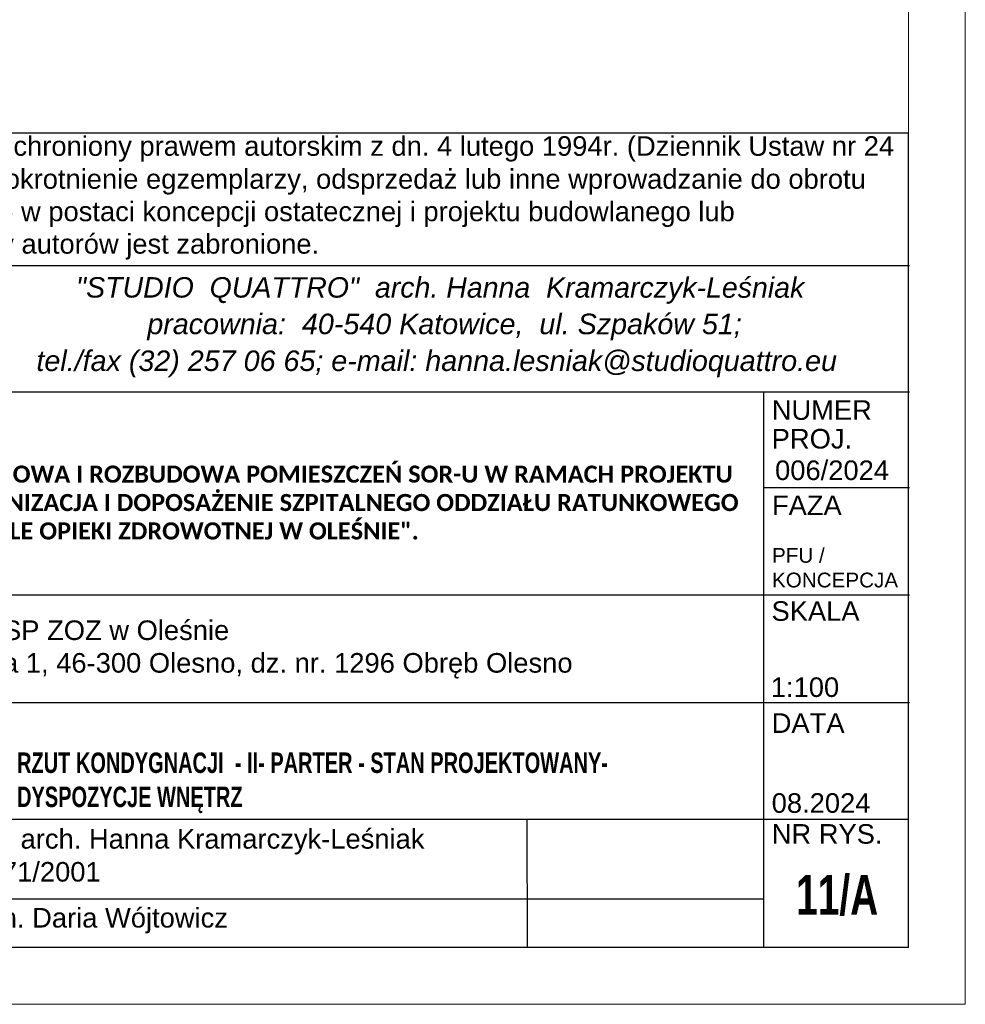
# Model space of a CAD drawing. Header units: millimetres. Extents: x -9409 to -3369, y -15007 to -6597.
# Tile 60 of 132: x -4201 to -3369, y -15007 to -14141. Entities that reach past the tile are written whole.
import ezdxf

# ---------------------------------------------------------------- set-up
doc = ezdxf.new("R2010")
doc.units = ezdxf.units.MM
doc.layers.add('PDF_A-TABELKA', color=7, linetype='Continuous')
doc.layers.add('PDF_Text', color=7, linetype='Continuous')
doc.layers.add('SQ_Opisy', color=7, linetype='Continuous', lineweight=18)
doc.layers.add('SQ_TAB TEKST', color=8, linetype='Continuous', lineweight=0)
doc.styles.add('PDF Arial-BoldMT', font='arial.ttf')
doc.styles.add('PDF ArialMT', font='arial.ttf')
doc.styles.add('PDF ComicSansMS Italic', font='ariali.ttf')
doc.styles.add('ROMANS', font='romans', dxfattribs={"width": 0.7, "height": 10})

# ---------------------------------------------------------------- blocks, each defined once
blk = doc.blocks.new('tabelka')
at = {"layer": 'PDF_A-TABELKA', "lineweight": 25}
for points in [[(26628.5, -28113.82), (26628.5, -27397.28), (25541.98, -27397.28), (25541.98, -28113.82)], [(26629.35, -27514.08), (25542.83, -27514.08)], [(26501.05, -28113.82), (26501.05, -27624.9)], [(26629.35, -27625.33), (25744.02, -27625.33)], [(26629.35, -27709.3), (26501.9, -27709.3), (26501.05, -27709.3)], [(26629.35, -27803.93), (25542.83, -27803.93)], [(26629.35, -27898.56), (25542.83, -27898.56)], [(26628.5, -28001.29), (25541.98, -28001.29)], [(26292.61, -28001.29), (26292.67, -28113.82)], [(26501.05, -28071.19), (25541.98, -28071.19)], [(26628.5, -28113.82), (25541.98, -28113.82)]]:
    blk.add_lwpolyline(points, dxfattribs=at)
at = {"layer": 'PDF_Text', "attachment_point": 4}
for s, insert, char_height, style in [('Przedmiotowy projekt jest chroniony prawem autorskim z dn. 4 lutego 1994r. (Dziennik Ustaw nr 24', (25559.83, -27411.29), 17.2174, 'PDF ArialMT'), ('z dn. 23.02.1994r.). Zwielokrotnienie egzemplarzy, odsprzedaż lub inne wprowadzanie do obrotu', (25561.54, -27440.28), 17.2174, 'PDF ArialMT'), ('oraz opracowanie zależne w postaci koncepcji ostatecznej i projektu budowlanego lub', (25561.11, -27468.84), 17.2174, 'PDF ArialMT'), ('wykonawczego bez zgody autorów jest zabronione.', (25561.54, -27497.4), 17.2174, 'PDF ArialMT'), ('pracownia:  40-540 Katowice,  ul. Szpaków 51;', (25958.4, -27567.96), 18.07, 'PDF ComicSansMS Italic'), ('tel./fax (32) 257 06 65; e-mail: hanna.lesniak@studioquattro.eu', (25860.78, -27600.36), 18.07, 'PDF ComicSansMS Italic'), ('NUMER', (26508.05, -27641.1), 17.217, 'PDF ArialMT'), ('PROJ.', (26508.05, -27666.36), 17.217, 'PDF ArialMT'), ('006/2024', (26511.03, -27694.09), 17.217, 'PDF ArialMT'), ('FAZA', (26508.26, -27724.8), 17.217, 'PDF ArialMT'), ('SKALA', (26507.89, -27817.95), 17.217, 'PDF ArialMT'), ('Szpital SP ZOZ w Oleśnie\\PKlonowa 1, 46-300 Olesno, dz. nr. 1296 Obręb Olesno', (25752.51, -27851.67), 17.2174, 'PDF ArialMT'), ('1:100', (26507.27, -27884.94), 17.217, 'PDF ArialMT'), ('DATA', (26508.06, -27916.42), 17.217, 'PDF ArialMT'), ('08.2024', (26508.04, -27986.86), 17.217, 'PDF ArialMT'), ('NR RYS.', (26508.05, -28014.04), 17.217, 'PDF ArialMT'), ('mgr inż. arch. Hanna Kramarczyk-Leśniak', (25754.64, -28020.85), 17.2174, 'PDF Arial-BoldMT'), ('nr upr. 71/2001', (25754.21, -28049.84), 17.2174, 'PDF Arial-BoldMT'), ('inż. arch. Daria Wójtowicz', (25752.74, -28090.28), 17.2174, 'PDF Arial-BoldMT')]:
    blk.add_mtext(s, dxfattribs=dict(at, insert=insert, char_height=char_height, style=style))
at = {"layer": 'PDF_Text', "insert": (25895.6, -27535.76), "char_height": 17.965, "attachment_point": 4, "rotation": 359.98569, "style": 'PDF ComicSansMS Italic'}
blk.add_mtext('"STUDIO  QUATTRO"  arch. Hanna  Kramarczyk-Leśniak', dxfattribs=at)
at = {"layer": 'PDF_Text', "attachment_point": 4}
for s, insert, char_height, width, style in [('\\pxb0.25,a0.25;{\\fCalibri|b1|i0|c238|p34;PRZEBUDOWA I ROZBUDOWA POMIESZCZEŃ SOR-U W RAMACH PROJEKTU^J"MODERNIZACJA I DOPOSAŻENIE SZPITALNEGO ODDZIAŁU RATUNKOWEGO W ZESPOLE OPIEKI ZDROWOTNEJ W OLEŚNIE".}', (25749.58, -27722.44), 15, 740.6373, 'PDF Arial-BoldMT'), ('PFU /\\PKONCEPCJA', (26508.33, -27779.8), 13, 64.5479, 'PDF ArialMT')]:
    blk.add_mtext(s, dxfattribs=dict(at, insert=insert, char_height=char_height, width=width, style=style))

msp = doc.modelspace()

# ---------------------------------------------------------------- linework, layer by layer
at = {"layer": 'SQ_Opisy', "color": 7, "lineweight": 9, "true_color": 0xf7f7f7}
msp.add_lwpolyline([(-9408.91, -15007.5), (-3368.91, -15007.5), (-3368.91, -6597.5), (-9408.91, -6597.5)], close=True, dxfattribs=at)
at = {"layer": 'SQ_Opisy', "lineweight": 9}
msp.add_lwpolyline([(-9208.91, -14957.5), (-3418.91, -14957.5), (-3418.91, -6647.5), (-9208.91, -6647.5)], close=True, dxfattribs=at)

# ---------------------------------------------------------------- block references
at = {"layer": 'SQ_TAB TEKST', "lineweight": 35}
msp.add_blockref('tabelka', (-30047.41, 13156.33), dxfattribs=at)

# ---------------------------------------------------------------- texts
at = {"layer": 'SQ_TAB TEKST', "color": 7, "attachment_point": 1, "style": 'ROMANS'}
for s, insert, char_height, width in [('{\\fArial|b1|i0|c238|p34;^IRZUT KONDYGNACJI  - II- PARTER - STAN PROJEKTOWANY-\\P^IDYSPOZYCJE WNĘTRZ}', (-4275.68, -14785.95), 18, 840.6207), ('{\\fArial|b1|i0|c238|p34;11/A}', (-3517.87, -14893.75), 35, 675.7579)]:
    msp.add_mtext(s, dxfattribs=dict(at, insert=insert, char_height=char_height, width=width))

doc.saveas('drawing.dxf')
